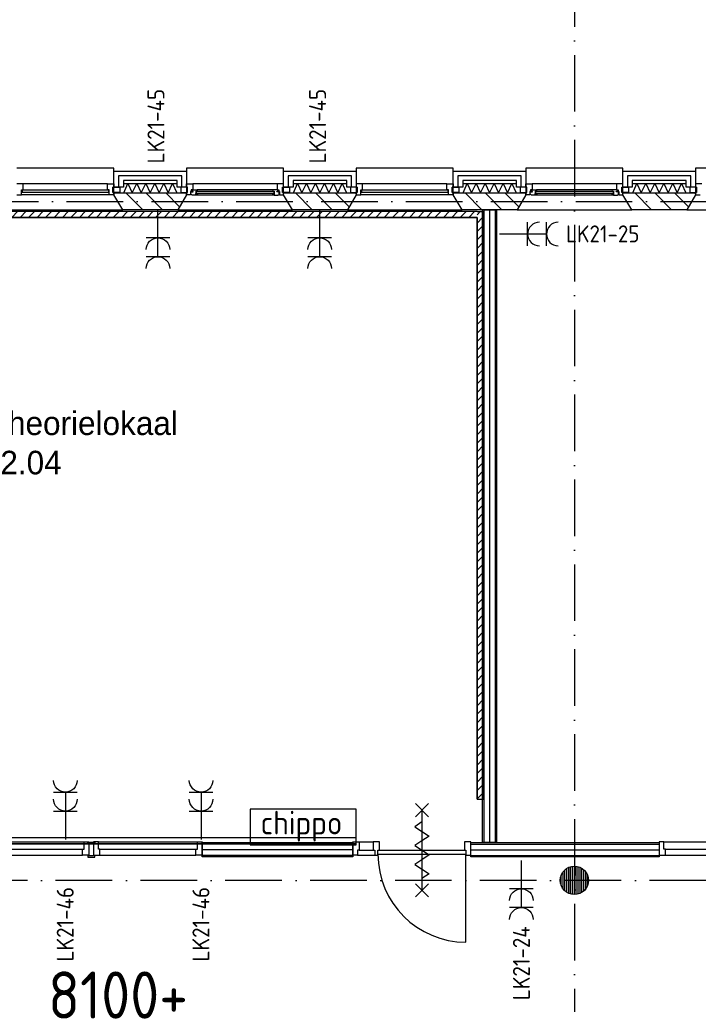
# Model space of a CAD drawing. Header units: millimetres. Extents: x 89505 to 241280, y 191 to 84291.
# Tile 40 of 45: x 208720 to 215920, y 49349 to 59789. Entities that reach past the tile are written whole.
import ezdxf
from ezdxf.enums import TextEntityAlignment as Align

# ---------------------------------------------------------------- set-up
doc = ezdxf.new("R2010")
doc.units = ezdxf.units.MM
doc.header["$LTSCALE"] = 100
doc.linetypes.add('B-SL0', pattern=[100000000.0, 0, -100000000.0])
doc.linetypes.add('DASHDOT', pattern=[9, 6, -1.5, 0, -1.5])
doc.layers.get('0').update_dxf_attribs({"linetype": 'CONTINUOUS'})
for name, color, linetype in [('AL$1----_TEKST', 7, 'CONTINUOUS'), ('AL$7----_STRAMIEN', 1, 'DASHDOT'), ('AL21----_BUITENWAND', 4, 'CONTINUOUS'), ('AL21K---_ISOLATIE', 1, 'CONTINUOUS'), ('AL22----_BINNENWAND', 7, 'CONTINUOUS'), ('AL28----_KONSTRUKTIE', 3, 'CONTINUOUS'), ('AL31----_BUITENKOZ', 7, 'CONTINUOUS'), ('AL32----_BINNENKOZ', 7, 'CONTINUOUS'), ('AL32----_DRAAIRICHTING', 1, 'CONTINUOUS'), ('AL65----_BEVEILIGING', 7, 'CONTINUOUS'), ('ALL-----_REFLIJNEN', 8, 'CONTINUOUS'), ('ALXA3---_VOLZWART', 14, 'CONTINUOUS'), ('ALXAA---_GEWBETON', 12, 'CONTINUOUS'), ('ALXAB---_PREFABBETON', 1, 'CONTINUOUS'), ('BOUW', 8, 'CONTINUOUS'), ('EA61303-_ARCEER', 1, 'CONTINUOUS'), ('EB62203-_ATTRIB', 2, 'CONTINUOUS'), ('EB6522--_ATTRIB', 2, 'CONTINUOUS'), ('EL61303-_WANDGOOT', 3, 'CONTINUOUS'), ('EL62203-_KRACHT-WCD230', 3, 'CONTINUOUS'), ('EL6522--_TOEGCTRL', 170, 'CONTINUOUS')]:
    doc.layers.add(name, color=color, linetype=linetype)
doc.styles.add('1_8', font='ISO', dxfattribs={"height": 1.8})
doc.styles.add('2_0', font='iso', dxfattribs={"height": 200})
doc.styles.add('BURO-025', font='BUROFONT.shx', dxfattribs={"height": 250})
doc.styles.add('NORATT', font='isocp.shx')
doc.styles.get("Standard").update_dxf_attribs({"font": 'iso.shx'})

# ---------------------------------------------------------------- blocks, each defined once
blk = doc.blocks.new('ES3W2A')
for p, q in [((1.25, 2), (-1.25, 2)), ((0, 2), (0, -3)), ((1.25, 0), (-1.25, 0))]:
    blk.add_line(p, q)
for centre in [(0, 3.25), (0, 1.25)]:
    blk.add_arc(centre, 1.25, 180, 0)
at = {"style": 'NORATT'}
for tag, flags, p in [('VERMOGEN', 9, (-2.5, 5)), ('GROEP', 8, (0, 5)), ('SCHAK', 8, (2.5, 5)), ('GELIJK', 9, (5, 5)), ('KAST', 9, (7, 5)), ('TAL', 8, (2.5, 5))]:
    blk.add_attdef(tag, text='', height=1.8, rotation=90, dxfattribs=dict(at, flags=flags)).set_placement(p, align=Align.MIDDLE_CENTER)
at = {"style": 'NORATT', "width": 0.7, "flags": 8}
blk.add_attdef('DOEL', text='', height=1.8, rotation=90, dxfattribs=at).set_placement((-2.5, 5), align=Align.MIDDLE_LEFT)
at = {"style": 'NORATT', "flags": 9}
blk.add_attdef('M_CODE', text='', height=1.8, dxfattribs=at).set_placement((0, 0), align=Align.MIDDLE_CENTER)
blk = doc.blocks.new('EH100000')
at = {"linetype": 'ByBlock'}
for p, q in [((1, 0.5), (0, 0.5)), ((1, 0.5, 1), (0, 0.5, 1)), ((0, -0.5, 1), (1, -0.5, 1)), ((1, -0.5), (0, -0.5))]:
    blk.add_line(p, q, dxfattribs=at)
at = {"linetype": 'ByBlock', "invisible_edges": 15}
for points in [[(1, -0.5), (0, -0.5), (0, 0.5), (1, 0.5)], [(0, 0.5), (1, 0.5), (1, 0.5, 1), (0, 0.5, 1)], [(0, -0.5, 1), (1, -0.5, 1), (1, -0.5), (0, -0.5)]]:
    blk.add_3dface(points, dxfattribs=at)
at = {"linetype": 'ByBlock', "style": '2_0', "flags": 8}
blk.add_attdef('FUNCTIE', text='', height=0.5, dxfattribs=at).set_placement((0.5, 0), align=Align.MIDDLE)
at = {"linetype": 'ByBlock', "flags": 9}
blk.add_attdef('SCHOT', text='', height=0.5, dxfattribs=at).set_placement((0.5, 0), align=Align.MIDDLE)
blk = doc.blocks.new('EH100005')
blk.add_lwpolyline([(-1, -0.5), (0, -0.5), (0, 0.5), (-1, 0.5)])
at = {"style": '2_0', "flags": 9}
blk.add_attdef('HULPSTUK', text='', height=0.5, dxfattribs=at).set_placement((0, 0), align=Align.MIDDLE)
blk = doc.blocks.new('WG2BB3')
at = {"linetype": 'B-SL0'}
for p, q in [((32.5, 32.5), (-32.5, 32.5)), ((32.5, -32.5), (32.5, 32.5))]:
    blk.add_line(p, q, dxfattribs=at)
at = {"linetype": 'ByBlock'}
for points in [[(32.5, -32.5), (-32.5, -32.5), (-32.5, -32.5), (-32.5, 32.5)], [(32.5, 32.5), (32.5, 32.5), (32.5, 32.5), (32.5, 32.5)]]:
    blk.add_lwpolyline(points, dxfattribs=at)
at = {"flags": 3}
blk.add_attdef('HULPSTUK', (0, 0), '', height=1, dxfattribs=at)
blk = doc.blocks.new('A$C1FCF4BCA')
at = {"layer": 'EA61303-_ARCEER'}
h = blk.add_hatch(dxfattribs=at)
h.set_pattern_fill('ANSI31', color=256, scale=20, angle=180, style=0)
h.set_pattern_definition([(225, (-1667.2, 7058.146), (44.90128, -44.90128), [])])
h.paths.add_polyline_path([(-1667, 7026), (-1667, 7091), (16055, 7091), (16055, 7026)])
h = blk.add_hatch(dxfattribs=at)
h.set_pattern_fill('ANSI31', color=256, scale=20, style=0)
h.set_pattern_definition([(45, (16087.3, 7058.146), (-44.9, 44.9), [])])
h.paths.add_polyline_path([(16055, 7091), (16120, 7091), (16120, 7026), (16055, 7026)])
h = blk.add_hatch(dxfattribs=at)
h.set_pattern_fill('ANSI31', color=256, scale=20, angle=180, style=0)
h.set_pattern_definition([(225, (-1699.7, 7058.146), (44.90128, -44.90128), [])])
h.paths.add_polyline_path([(16055, 7026), (16120, 7026), (16120, 857), (16055, 857)])
at = {"layer": 'EL61303-_WANDGOOT', "xscale": 17721.99999999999, "yscale": 65, "zscale": 119.9999999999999}
blk.add_blockref('EH100000', (-1667, 7058), dxfattribs=at)
at = {"layer": 'EL61303-_WANDGOOT', "rotation": 180}
blk.add_blockref('WG2BB3', (16087, 7058), dxfattribs=at)
at = {"layer": 'EL61303-_WANDGOOT', "yscale": 65, "rotation": 270}
for name, p, xscale, zscale in [('EH100000', (16087, 7026), 6169, 119.9999999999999), ('EH100005', (16087, 857), 120, 120)]:
    blk.add_blockref(name, p, dxfattribs=dict(at, xscale=xscale, zscale=zscale))
blk = doc.blocks.new('ES652245')
at = {"color": 0}
blk.add_lwpolyline([(-5.625, 1.875), (-5.625, -1.875), (5.625, -1.875), (5.625, 1.875), (-5.625, 1.875)], dxfattribs=at)
at = {"style": 'NORATT'}
for tag, flags, p in [('PANEEL', 9, (0, 3)), ('GRP', 8, (0, -5)), ('RUIMTE', 9, (0, -7.5))]:
    blk.add_attdef(tag, text='', height=1.8, dxfattribs=dict(at, flags=flags)).set_placement(p, align=Align.MIDDLE_LEFT)
at = {"style": 'NORATT', "flags": 8}
for tag, height in [('CODE', 2.5), ('M_CODE', 1.8)]:
    blk.add_attdef(tag, text='', height=height, dxfattribs=at).set_placement((0, 0), align=Align.MIDDLE_CENTER)

msp = doc.modelspace()

# ---------------------------------------------------------------- linework, layer by layer
at = {"layer": 'AL$7----_STRAMIEN', "color": 1}
for p, q in [((214605, 76516), (214605, 40112)), ((89505, 57863), (239410, 57863))]:
    msp.add_line(p, q, dxfattribs=at)
msp.add_lwpolyline([(239405, 50663), (89505, 50663)], dxfattribs=at)
at = {"layer": 'AL21----_BUITENWAND', "color": 8}
for p, q in [((209720, 58183), (210490, 58183)), ((209720, 58014), (209720, 58183)), ((210490, 58183), (210490, 58014)), ((211520, 58183), (212290, 58183)), ((211520, 58014), (211520, 58183)), ((212290, 58183), (212290, 58014)), ((213320, 58183), (214090, 58183)), ((213320, 58014), (213320, 58183)), ((214090, 58183), (214090, 58014)), ((215120, 58183), (215890, 58183)), ((215120, 58014), (215120, 58183)), ((215890, 58183), (215890, 58014)), ((209820, 58083), (209820, 58014)), ((210390, 58083), (209820, 58083)), ((210390, 58014), (210390, 58083)), ((212190, 58083), (211620, 58083)), ((211620, 58083), (211620, 58014)), ((212190, 58014), (212190, 58083)), ((213420, 58083), (213420, 58014)), ((213990, 58083), (213420, 58083)), ((213990, 58014), (213990, 58083)), ((215220, 58083), (215220, 58014)), ((215790, 58083), (215220, 58083)), ((215790, 58014), (215790, 58083)), ((209820, 58014), (209720, 58014)), ((210490, 58014), (210390, 58014)), ((211620, 58014), (211520, 58014)), ((212290, 58014), (212190, 58014)), ((213420, 58014), (213320, 58014)), ((214090, 58014), (213990, 58014)), ((215220, 58014), (215120, 58014)), ((215890, 58014), (215790, 58014))]:
    msp.add_line(p, q, dxfattribs=at)
at = {"layer": 'AL21K---_ISOLATIE', "color": 8, "linetype": 'Continuous'}
for p, q in [((209820, 58053), (210390, 58053)), ((209824, 57953), (209868, 58053)), ((209868, 58053), (209915, 57953)), ((209915, 57953), (209963, 58053)), ((209963, 58053), (210010, 57953)), ((210010, 57953), (210058, 58053)), ((210058, 58053), (210105, 57953)), ((210105, 57953), (210153, 58053)), ((210153, 58053), (210200, 57953)), ((210200, 57953), (210248, 58053)), ((210248, 58053), (210295, 57953)), ((210295, 57953), (210343, 58053)), ((210343, 58053), (210386, 57953)), ((211620, 58053), (212190, 58053)), ((211624, 57953), (211668, 58053)), ((211668, 58053), (211715, 57953)), ((211715, 57953), (211763, 58053)), ((211763, 58053), (211810, 57953)), ((211810, 57953), (211858, 58053)), ((211858, 58053), (211905, 57953)), ((211905, 57953), (211953, 58053)), ((211953, 58053), (212000, 57953)), ((212000, 57953), (212048, 58053)), ((212048, 58053), (212095, 57953)), ((212095, 57953), (212143, 58053)), ((212143, 58053), (212186, 57953)), ((213420, 58053), (213990, 58053)), ((213424, 57953), (213468, 58053)), ((213468, 58053), (213515, 57953)), ((213515, 57953), (213563, 58053)), ((213563, 58053), (213610, 57953)), ((213610, 57953), (213658, 58053)), ((213658, 58053), (213705, 57953)), ((213705, 57953), (213753, 58053)), ((213753, 58053), (213800, 57953)), ((213800, 57953), (213848, 58053)), ((213848, 58053), (213895, 57953)), ((213895, 57953), (213943, 58053)), ((213943, 58053), (213986, 57953)), ((215220, 58053), (215790, 58053)), ((215224, 57953), (215268, 58053)), ((215268, 58053), (215315, 57953)), ((215315, 57953), (215363, 58053)), ((215363, 58053), (215410, 57953)), ((215410, 57953), (215458, 58053)), ((215458, 58053), (215505, 57953)), ((215505, 57953), (215553, 58053)), ((215553, 58053), (215600, 57953)), ((215600, 57953), (215648, 58053)), ((215648, 58053), (215695, 57953)), ((215695, 57953), (215743, 58053)), ((215743, 58053), (215786, 57953)), ((209820, 57953), (210390, 57953)), ((211620, 57953), (212190, 57953)), ((213420, 57953), (213990, 57953)), ((215220, 57953), (215790, 57953))]:
    msp.add_line(p, q, dxfattribs=at)
at = {"layer": 'AL22----_BINNENWAND', "color": 8}
for p, q in [((213630, 51063), (213630, 57773)), ((213630, 57773), (213780, 57773)), ((213780, 57773), (213780, 51063)), ((210655, 51063), (212254, 51063)), ((210655, 50913), (210655, 51063)), ((212254, 51063), (212254, 50913)), ((213505, 51063), (215505, 51063)), ((213505, 50913), (213505, 51063)), ((213780, 51063), (213630, 51063)), ((215505, 51063), (215505, 50913)), ((212254, 50913), (210655, 50913)), ((215505, 50913), (213505, 50913))]:
    msp.add_line(p, q, dxfattribs=at)
at = {"layer": 'AL22----_BINNENWAND', "color": 8, "linetype": 'Continuous'}
for p, q in [((213645, 57773), (213645, 51063)), ((213765, 57773), (213765, 51063)), ((212254, 51048), (210655, 51048)), ((213505, 51048), (215505, 51048)), ((212254, 50928), (210655, 50928)), ((213505, 50928), (215505, 50928))]:
    msp.add_line(p, q, dxfattribs=at)
at = {"layer": 'AL28----_KONSTRUKTIE', "color": 8}
for p, q in [((209720, 57953), (210490, 57953)), ((209720, 57933), (209720, 57953)), ((210490, 57953), (210490, 57933)), ((211520, 57953), (212290, 57953)), ((211520, 57933), (211520, 57953)), ((212290, 57953), (212290, 57933)), ((213320, 57953), (214090, 57953)), ((213320, 57933), (213320, 57953)), ((214090, 57953), (214090, 57933)), ((215120, 57953), (215890, 57953)), ((215120, 57933), (215120, 57953)), ((215890, 57953), (215890, 57933)), ((209813, 57773), (209720, 57933)), ((210490, 57933), (210398, 57773)), ((211613, 57773), (211520, 57933)), ((212290, 57933), (212198, 57773)), ((213413, 57773), (213320, 57933)), ((214090, 57933), (213998, 57773)), ((215213, 57773), (215120, 57933)), ((215890, 57933), (215798, 57773)), ((210398, 57773), (209813, 57773)), ((212198, 57773), (211613, 57773)), ((213998, 57773), (213413, 57773)), ((215798, 57773), (215213, 57773))]:
    msp.add_line(p, q, dxfattribs=at)
msp.add_circle((214605, 50663), 150, dxfattribs=at)
at = {"layer": 'AL31----_BUITENKOZ', "color": 8}
for p, q in [((209720, 58213), (208690, 58213)), ((209720, 57933), (209720, 58213)), ((210490, 58213), (210490, 57933)), ((211520, 58213), (210490, 58213)), ((211520, 57933), (211520, 58213)), ((212290, 58213), (212290, 57933)), ((213320, 58213), (212290, 58213)), ((213320, 57933), (213320, 58213)), ((214090, 58213), (214090, 57933)), ((215120, 58213), (214090, 58213)), ((215120, 57933), (215120, 58213)), ((215890, 58213), (215890, 57933)), ((216920, 58213), (215890, 58213)), ((209653, 58047), (208757, 58047)), ((209710, 58014), (209781, 58014)), ((209710, 57958), (209710, 58014)), ((209781, 57958), (209710, 57958)), ((209781, 58014), (209781, 57958)), ((210429, 58014), (210429, 57958)), ((210500, 58014), (210429, 58014)), ((210429, 57958), (210500, 57958)), ((210490, 58047), (210557, 58047)), ((210490, 58014), (210490, 58047)), ((210500, 58014), (210490, 58014)), ((210490, 57958), (210500, 57958)), ((210490, 57933), (210490, 57958)), ((210500, 57958), (210500, 58014)), ((210500, 57958), (210500, 58014)), ((210534, 57969), (210534, 57933)), ((210540, 57969), (210534, 57969)), ((210537, 57964), (210560, 57964)), ((210537, 57935), (210537, 57964)), ((210540, 57984), (210540, 57969)), ((210557, 57984), (210540, 57984)), ((210552, 57984), (210557, 57984)), ((210552, 57969), (210552, 57984)), ((210560, 57969), (210552, 57969)), ((210557, 58047), (210557, 57984)), ((211453, 58047), (210557, 58047)), ((210557, 57984), (210604, 57984)), ((210560, 57964), (210560, 57969)), ((210589, 57971), (210589, 57930)), ((210606, 57971), (210589, 57971)), ((210589, 57946), (210606, 57946)), ((210589, 57933), (210589, 57946)), ((210604, 57984), (210606, 57971)), ((211406, 57984), (210604, 57984)), ((210606, 57946), (210606, 57933)), ((211406, 57984), (211404, 57971)), ((211404, 57971), (211421, 57971)), ((211404, 57946), (211404, 57933)), ((211421, 57946), (211404, 57946)), ((211453, 57984), (211406, 57984)), ((211421, 57971), (211421, 57930)), ((211421, 57933), (211421, 57946)), ((211450, 57969), (211458, 57969)), ((211450, 57964), (211450, 57969)), ((211473, 57964), (211450, 57964)), ((211453, 58047), (211453, 57984)), ((211520, 58047), (211453, 58047)), ((211458, 57984), (211453, 57984)), ((211453, 57984), (211470, 57984)), ((211458, 57969), (211458, 57984)), ((211470, 57984), (211470, 57969)), ((211470, 57969), (211476, 57969)), ((211473, 57935), (211473, 57964)), ((211476, 57969), (211476, 57933)), ((211510, 58014), (211520, 58014)), ((211510, 57958), (211510, 58014)), ((211510, 58014), (211581, 58014)), ((211510, 57958), (211510, 58014)), ((211520, 57958), (211510, 57958)), ((211581, 57958), (211510, 57958)), ((211520, 58014), (211520, 58047)), ((211520, 57933), (211520, 57958)), ((211581, 58014), (211581, 57958)), ((212229, 58014), (212229, 57958)), ((212300, 58014), (212229, 58014)), ((212229, 57958), (212300, 57958)), ((212300, 57958), (212300, 58014)), ((213253, 58047), (212357, 58047)), ((213310, 58014), (213381, 58014)), ((213310, 57958), (213310, 58014)), ((213381, 57958), (213310, 57958)), ((213381, 58014), (213381, 57958)), ((214029, 58014), (214029, 57958)), ((214100, 58014), (214029, 58014)), ((214029, 57958), (214100, 57958)), ((214090, 58047), (214157, 58047)), ((214090, 58014), (214090, 58047)), ((214100, 58014), (214090, 58014)), ((214090, 57958), (214100, 57958)), ((214090, 57933), (214090, 57958)), ((214100, 57958), (214100, 58014)), ((214100, 57958), (214100, 58014)), ((214134, 57969), (214134, 57933)), ((214140, 57969), (214134, 57969)), ((214137, 57964), (214160, 57964)), ((214137, 57935), (214137, 57964)), ((214140, 57984), (214140, 57969)), ((214157, 57984), (214140, 57984)), ((214152, 57984), (214157, 57984)), ((214152, 57969), (214152, 57984)), ((214160, 57969), (214152, 57969)), ((215053, 58047), (214157, 58047)), ((214157, 58047), (214157, 57984)), ((214157, 57984), (214204, 57984)), ((214160, 57964), (214160, 57969)), ((214189, 57971), (214189, 57930)), ((214206, 57971), (214189, 57971)), ((214189, 57946), (214206, 57946)), ((214189, 57933), (214189, 57946)), ((215006, 57984), (214204, 57984)), ((214204, 57984), (214206, 57971)), ((214206, 57946), (214206, 57933)), ((215006, 57984), (215004, 57971)), ((215004, 57971), (215021, 57971)), ((215004, 57946), (215004, 57933)), ((215021, 57946), (215004, 57946)), ((215053, 57984), (215006, 57984)), ((215021, 57971), (215021, 57930)), ((215021, 57933), (215021, 57946)), ((215050, 57969), (215058, 57969)), ((215050, 57964), (215050, 57969)), ((215073, 57964), (215050, 57964)), ((215053, 58047), (215053, 57984)), ((215120, 58047), (215053, 58047)), ((215058, 57984), (215053, 57984)), ((215053, 57984), (215070, 57984)), ((215058, 57969), (215058, 57984)), ((215070, 57984), (215070, 57969)), ((215070, 57969), (215076, 57969)), ((215073, 57935), (215073, 57964)), ((215076, 57969), (215076, 57933)), ((215110, 58014), (215120, 58014)), ((215110, 57958), (215110, 58014)), ((215110, 58014), (215181, 58014)), ((215110, 57958), (215110, 58014)), ((215120, 57958), (215110, 57958)), ((215181, 57958), (215110, 57958)), ((215120, 58014), (215120, 58047)), ((215120, 57933), (215120, 57958)), ((215181, 58014), (215181, 57958)), ((215829, 58014), (215829, 57958)), ((215900, 58014), (215829, 58014)), ((215829, 57958), (215900, 57958)), ((215900, 57958), (215900, 58014)), ((209670, 57933), (208740, 57933)), ((209813, 57773), (209720, 57933)), ((210490, 57933), (210398, 57773)), ((210534, 57933), (210490, 57933)), ((210544, 57935), (210537, 57935)), ((210547, 57930), (210544, 57935)), ((210589, 57930), (210547, 57930)), ((210606, 57933), (210589, 57933)), ((211421, 57930), (210589, 57930)), ((211404, 57933), (211421, 57933)), ((211421, 57930), (211463, 57930)), ((211463, 57930), (211466, 57935)), ((211466, 57935), (211473, 57935)), ((211476, 57933), (211520, 57933)), ((211613, 57773), (211520, 57933)), ((212290, 57933), (212198, 57773)), ((213270, 57933), (212340, 57933)), ((213413, 57773), (213320, 57933)), ((214090, 57933), (213998, 57773)), ((214134, 57933), (214090, 57933)), ((214144, 57935), (214137, 57935)), ((214147, 57930), (214144, 57935)), ((214189, 57930), (214147, 57930)), ((214206, 57933), (214189, 57933)), ((215021, 57930), (214189, 57930)), ((215004, 57933), (215021, 57933)), ((215021, 57930), (215063, 57930)), ((215063, 57930), (215066, 57935)), ((215066, 57935), (215073, 57935)), ((215076, 57933), (215120, 57933)), ((215213, 57773), (215120, 57933)), ((215890, 57933), (215798, 57773)), ((208598, 57773), (209813, 57773)), ((210398, 57773), (211613, 57773)), ((212198, 57773), (213413, 57773)), ((213998, 57773), (215213, 57773)), ((215798, 57773), (217013, 57773))]:
    msp.add_line(p, q, dxfattribs=at)
at = {"layer": 'AL31----_BUITENKOZ', "color": 8, "linetype": 'Continuous'}
for p, q in [((208757, 58047), (208690, 58047)), ((208740, 57984), (208757, 57984)), ((208740, 57933), (208740, 57984)), ((208745, 57980), (208745, 57959)), ((209665, 57980), (208745, 57980)), ((208745, 57959), (209665, 57959)), ((208757, 58047), (208757, 58047)), ((208757, 58047), (208757, 58047)), ((208757, 58047), (208757, 58047)), ((208757, 58047), (208757, 58047)), ((208757, 57984), (208757, 58047)), ((209653, 58047), (209720, 58047)), ((209653, 58047), (209653, 58047)), ((209653, 58047), (209653, 58047)), ((209653, 58047), (209653, 58047)), ((209653, 58047), (209653, 58047)), ((209653, 57984), (209653, 58047)), ((209670, 57984), (209653, 57984)), ((209665, 57959), (209665, 57980)), ((209670, 57933), (209670, 57984)), ((209710, 58014), (209710, 57958)), ((209720, 58014), (209710, 58014)), ((209710, 57958), (209720, 57958)), ((209720, 58047), (209720, 58014)), ((209720, 57958), (209720, 57933)), ((209720, 57958), (209720, 57958)), ((210591, 57969), (210591, 57948)), ((211419, 57969), (210591, 57969)), ((210591, 57948), (211419, 57948)), ((211419, 57948), (211419, 57969)), ((212290, 58047), (212290, 58014)), ((212357, 58047), (212290, 58047)), ((212290, 58014), (212300, 58014)), ((212290, 57958), (212290, 57933)), ((212290, 57958), (212290, 57958)), ((212300, 57958), (212290, 57958)), ((212300, 58014), (212300, 57958)), ((212340, 57984), (212357, 57984)), ((212340, 57933), (212340, 57984)), ((212345, 57980), (212345, 57959)), ((213265, 57980), (212345, 57980)), ((212345, 57959), (213265, 57959)), ((212357, 58047), (212357, 58047)), ((212357, 58047), (212357, 58047)), ((212357, 58047), (212357, 58047)), ((212357, 58047), (212357, 58047)), ((212357, 57984), (212357, 58047)), ((213253, 58047), (213320, 58047)), ((213253, 58047), (213253, 58047)), ((213253, 58047), (213253, 58047)), ((213253, 58047), (213253, 58047)), ((213253, 58047), (213253, 58047)), ((213253, 57984), (213253, 58047)), ((213270, 57984), (213253, 57984)), ((213265, 57959), (213265, 57980)), ((213270, 57933), (213270, 57984)), ((213310, 58014), (213310, 57958)), ((213320, 58014), (213310, 58014)), ((213310, 57958), (213320, 57958)), ((213320, 58047), (213320, 58014)), ((213320, 57958), (213320, 57933)), ((213320, 57958), (213320, 57958)), ((214191, 57969), (214191, 57948)), ((215019, 57969), (214191, 57969)), ((214191, 57948), (215019, 57948)), ((215019, 57948), (215019, 57969)), ((215890, 58047), (215890, 58014)), ((215957, 58047), (215890, 58047)), ((215890, 58014), (215900, 58014)), ((215890, 57958), (215890, 57933)), ((215890, 57958), (215890, 57958)), ((215900, 57958), (215890, 57958)), ((215900, 58014), (215900, 57958)), ((208690, 57933), (208740, 57933)), ((208740, 57933), (208740, 57933)), ((209720, 57933), (209670, 57933)), ((209670, 57933), (209670, 57933)), ((212290, 57933), (212340, 57933)), ((212340, 57933), (212340, 57933)), ((213320, 57933), (213270, 57933)), ((213270, 57933), (213270, 57933)), ((215890, 57933), (215940, 57933))]:
    msp.add_line(p, q, dxfattribs=at)
at = {"layer": 'AL32----_BINNENKOZ', "color": 8}
for p, q in [((208355, 51070), (209405, 51070)), ((209405, 51070), (209455, 51070)), ((209405, 50994), (209405, 51070)), ((209443, 51069), (209505, 51069)), ((209443, 51051), (209443, 51069)), ((209455, 51070), (209455, 50931)), ((209555, 51070), (209505, 51070)), ((209505, 51070), (209505, 50931)), ((209505, 51069), (209518, 51069)), ((209518, 51069), (209518, 51051)), ((209555, 50994), (209555, 51070)), ((209555, 51070), (210605, 51070)), ((210605, 51070), (210655, 51070)), ((210605, 50994), (210605, 51070)), ((210655, 51070), (210655, 50931)), ((212254, 51070), (212321, 51070)), ((212254, 50931), (212254, 51070)), ((212321, 51070), (212471, 51070)), ((212321, 51070), (212321, 50982)), ((212471, 51070), (212471, 50982)), ((212538, 51070), (212471, 51070)), ((212538, 50982), (212538, 51070)), ((213438, 51070), (213438, 50982)), ((213505, 51070), (213438, 51070)), ((213505, 50931), (213505, 51070)), ((215555, 51070), (215505, 51070)), ((215505, 51070), (215505, 50931)), ((215555, 50994), (215555, 51070)), ((215555, 51070), (216605, 51070)), ((208372, 50994), (209388, 50994)), ((209388, 50994), (209405, 50994)), ((209388, 50931), (209388, 50994)), ((209455, 51051), (209443, 51051)), ((209455, 51051), (209505, 51051)), ((209455, 51045), (209455, 51051)), ((209505, 51051), (209505, 51045)), ((209572, 50994), (209555, 50994)), ((209572, 50931), (209572, 50994)), ((209572, 50994), (210588, 50994)), ((210588, 50994), (210605, 50994)), ((210588, 50931), (210588, 50994)), ((212304, 50982), (212304, 50931)), ((212321, 50982), (212304, 50982)), ((212321, 50982), (212471, 50982)), ((212471, 50982), (212488, 50982)), ((212488, 50982), (212488, 50931)), ((212521, 50982), (212538, 50982)), ((212521, 50931), (212521, 50982)), ((212521, 50982), (213455, 50982)), ((213438, 50982), (213455, 50982)), ((213455, 50982), (213455, 50931)), ((215572, 50994), (215555, 50994)), ((215572, 50931), (215572, 50994)), ((215572, 50994), (216588, 50994)), ((208372, 50931), (209388, 50931)), ((209455, 50931), (209388, 50931)), ((209443, 50926), (209443, 50908)), ((209455, 50926), (209443, 50926)), ((209443, 50908), (209505, 50908)), ((209455, 50931), (209455, 50926)), ((209455, 50926), (209505, 50926)), ((209505, 50931), (209572, 50931)), ((209505, 50926), (209505, 50931)), ((209505, 50908), (209518, 50908)), ((209518, 50908), (209518, 50926)), ((209572, 50931), (210588, 50931)), ((210655, 50931), (210588, 50931)), ((212304, 50931), (212254, 50931)), ((212304, 50931), (212488, 50931)), ((212488, 50931), (212521, 50931)), ((212488, 50931), (212521, 50931)), ((212521, 50942), (213455, 50942)), ((213455, 50931), (213505, 50931)), ((215505, 50931), (215572, 50931)), ((215572, 50931), (216588, 50931))]:
    msp.add_line(p, q, dxfattribs=at)
at = {"layer": 'AL32----_DRAAIRICHTING', "color": 8}
msp.add_line((213455, 50008), (213455, 50942), dxfattribs=at)
msp.add_arc((213455, 50942), 934, 180, 270, dxfattribs=at)
at = {"layer": 'AL65----_BEVEILIGING', "color": 8, "linetype": 'Continuous'}
for points in [[(213058, 51477), (212918, 51337)], [(212918, 51477), (213058, 51337)], [(212988, 51407), (212988, 50557)], [(212988, 51282), (212913, 51232), (213063, 51132), (212988, 51082)], [(212988, 51082), (212913, 51032), (213063, 50932), (212988, 50882)], [(212988, 50882), (212913, 50832), (213063, 50732), (212988, 50682)], [(213058, 50627), (212918, 50487)], [(212918, 50627), (213058, 50487)]]:
    msp.add_lwpolyline(points, dxfattribs=at)
at = {"layer": 'ALL-----_REFLIJNEN', "color": 8, "linetype": 'Continuous'}
for p, q in [((209770, 58133), (209770, 58014)), ((210440, 58133), (209770, 58133)), ((210440, 58014), (210440, 58133)), ((212240, 58133), (211570, 58133)), ((211570, 58133), (211570, 58014)), ((212240, 58014), (212240, 58133)), ((213370, 58133), (213370, 58014)), ((214040, 58133), (213370, 58133)), ((214040, 58014), (214040, 58133)), ((215840, 58133), (215170, 58133)), ((215170, 58133), (215170, 58014)), ((215840, 58014), (215840, 58133)), ((213705, 57773), (213705, 51063)), ((212254, 50988), (210655, 50988)), ((213505, 50988), (215505, 50988))]:
    msp.add_line(p, q, dxfattribs=at)
at = {"layer": 'ALXA3---_VOLZWART', "color": 8}
for p, q in [((209770, 58133), (209770, 58014)), ((210440, 58133), (209770, 58133)), ((210440, 58014), (210440, 58133)), ((212240, 58133), (211570, 58133)), ((211570, 58133), (211570, 58014)), ((212240, 58014), (212240, 58133)), ((213370, 58133), (213370, 58014)), ((214040, 58133), (213370, 58133)), ((214040, 58014), (214040, 58133)), ((215840, 58133), (215170, 58133)), ((215170, 58133), (215170, 58014)), ((215840, 58014), (215840, 58133))]:
    msp.add_line(p, q, dxfattribs=at)
at = {"layer": 'ALXAA---_GEWBETON', "color": 8}
for p, q in [((214485, 50573), (214485, 50753)), ((214505, 50552), (214505, 50775)), ((214525, 50537), (214525, 50790)), ((214545, 50526), (214545, 50801)), ((214565, 50519), (214565, 50808)), ((214585, 50515), (214585, 50812)), ((214605, 50513), (214605, 50813)), ((214625, 50515), (214625, 50812)), ((214645, 50519), (214645, 50808)), ((214665, 50526), (214665, 50801)), ((214685, 50537), (214685, 50790)), ((214705, 50552), (214705, 50775)), ((214725, 50573), (214725, 50753)), ((214465, 50610), (214465, 50717)), ((214745, 50610), (214745, 50717))]:
    msp.add_line(p, q, dxfattribs=at)
at = {"layer": 'ALXAB---_PREFABBETON', "color": 8}
for p, q in [((209845, 57953), (210025, 57773)), ((210057, 57953), (210237, 57773)), ((210269, 57953), (210416, 57806)), ((210481, 57953), (210490, 57944)), ((211645, 57953), (211825, 57773)), ((211857, 57953), (212037, 57773)), ((212069, 57953), (212216, 57806)), ((212281, 57953), (212290, 57944)), ((213445, 57953), (213625, 57773)), ((213657, 57953), (213837, 57773)), ((213869, 57953), (214016, 57806)), ((214081, 57953), (214090, 57944)), ((215245, 57953), (215425, 57773)), ((215457, 57953), (215637, 57773)), ((215669, 57953), (215816, 57806)), ((215881, 57953), (215890, 57944))]:
    msp.add_line(p, q, dxfattribs=at)

# ---------------------------------------------------------------- block references
at = {"layer": 'EA61303-_ARCEER'}
msp.add_blockref('A$C1FCF4BCA', (197518, 50666), dxfattribs=at)
at = {"layer": 'EL61303-_WANDGOOT', "xscale": 7436, "yscale": 65, "zscale": 120}
msp.add_blockref('EH100000', (204845, 51082, 1500), dxfattribs=at)
at = {"layer": 'EL62203-_KRACHT-WCD230'}
ref = msp.add_blockref('ES3W2A', (210187, 57476, 1500), dxfattribs=dict(at, xscale=-100, yscale=100, zscale=100, rotation=180))
ref.add_attrib('GROEP', 'LK21-45', dxfattribs={"layer": 'EB62203-_ATTRIB', "color": 1, "height": 180, "rotation": 90, "style": 'NORATT', "flags": 8}).set_placement((210166, 58265, 1500), align=Align.MIDDLE_LEFT)
ref = msp.add_blockref('ES3W2A', (211903, 57476, 1500), dxfattribs=dict(at, xscale=-100, yscale=100, zscale=100, rotation=180))
ref.add_attrib('GROEP', 'LK21-45', dxfattribs={"layer": 'EB62203-_ATTRIB', "color": 1, "height": 180, "rotation": 90, "style": 'NORATT', "flags": 8}).set_placement((211881, 58265), align=Align.MIDDLE_LEFT)
ref = msp.add_blockref('ES3W2A', (214109, 57516, 1050), dxfattribs=dict(at, xscale=100, yscale=100, zscale=100, rotation=270))
ref.add_attrib('GROEP', 'LK21-25', dxfattribs={"layer": 'EB62203-_ATTRIB', "color": 1, "height": 180, "style": '1_8', "flags": 8}).set_placement((214516, 57518, 1050), align=Align.MIDDLE_LEFT)
ref = msp.add_blockref('ES3W2A', (209205, 51398, 2550), dxfattribs=dict(at, xscale=-100, yscale=100, zscale=100))
ref.add_attrib('GROEP', 'LK21-46', dxfattribs={"layer": 'EB62203-_ATTRIB', "color": 1, "height": 180, "rotation": 90, "style": 'NORATT', "flags": 8}).set_placement((209203, 50593, 2550), align=Align.MIDDLE_RIGHT)
ref = msp.add_blockref('ES3W2A', (210645, 51398, 1500), dxfattribs=dict(at, xscale=-100, yscale=100, zscale=100))
ref.add_attrib('GROEP', 'LK21-46', dxfattribs={"layer": 'EB62203-_ATTRIB', "color": 1, "height": 180, "rotation": 90, "style": 'NORATT', "flags": 8}).set_placement((210643, 50593, 1500), align=Align.MIDDLE_RIGHT)
ref = msp.add_blockref('ES3W2A', (214043, 50574, 1050), dxfattribs=dict(at, xscale=-100, yscale=100, zscale=100, rotation=180))
ref.add_attrib('GROEP', 'LK21-24', dxfattribs={"layer": 'EB62203-_ATTRIB', "color": 1, "height": 180, "rotation": 90, "style": '1_8', "flags": 8}).set_placement((214043, 49393, 1050), align=Align.MIDDLE_LEFT)
at = {"layer": 'EL6522--_TOEGCTRL'}
ref = msp.add_blockref('ES652245', (211727, 51229), dxfattribs=dict(at, xscale=100, yscale=100, zscale=100))
ref.add_attrib('CODE', 'chippo', dxfattribs={"layer": 'EB6522--_ATTRIB', "height": 250, "style": 'NORATT', "flags": 8}).set_placement((211709, 51275), align=Align.MIDDLE_CENTER)

# ---------------------------------------------------------------- texts
at = {"layer": 'AL$1----_TEKST', "color": 8}
msp.add_text('8100+', height=500, dxfattribs=at).set_placement((209021, 49197))
at = {"layer": 'BOUW', "style": 'BURO-025'}
for s, p in [('theorielokaal', (208503, 55385)), ('2.04', (208515, 54968))]:
    msp.add_text(s, height=250, dxfattribs=at).set_placement(p)

doc.saveas('drawing.dxf')
